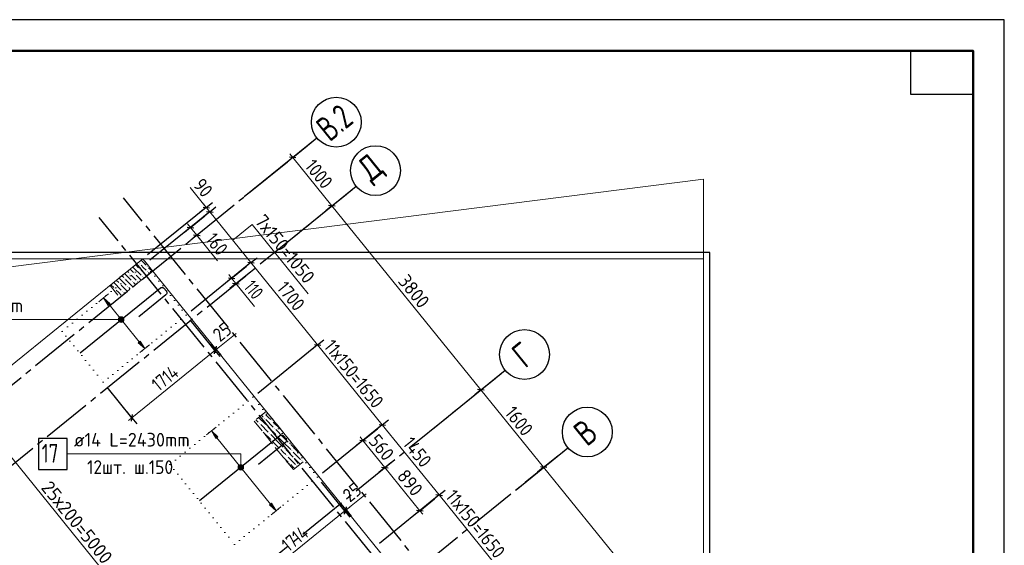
# Model space of a CAD drawing. Header units: millimetres. Extents: x 0 to 42000, y -76 to 29700.
# Tile 13 of 13: x 26198 to 42000, y 21262 to 29700. Entities that reach past the tile are written whole.
import ezdxf

# ---------------------------------------------------------------- set-up
doc = ezdxf.new("R2010")
doc.units = ezdxf.units.MM
for name, pattern in [('______2', [270, 200, -70]), ('______5', [1100, 800, -100, 100, -100]), ('______9', [100, 0, -100])]:
    doc.linetypes.add(name, pattern=pattern)
for name, color, linetype, lineweight in [('Standard', 7, 'Continuous', 25), ('ДОП Верх по Х', 7, 'Continuous', 18), ('ЖБ Перекрытие верхний уровень', 7, 'Continuous', 18), ('Позиционная метка номер позиции', 7, 'Continuous', 13), ('Примечания', 7, 'Continuous', 13), ('Размерная линия_ общее', 7, 'Continuous', 13)]:
    doc.layers.add(name, color=color, linetype=linetype, lineweight=lineweight)
doc.layers.add('ЖБ Пилон', color=7, linetype='______2', lineweight=13, true_color=0xa0a0a0)
doc.layers.add('Оси', color=7, linetype='______5', lineweight=13, true_color=0x656565)
doc.styles.add('ISOCPEUR', font='txt')

msp = doc.modelspace()

# ---------------------------------------------------------------- hatches: boundary and pattern name
at = {"layer": 'ДОП Верх по Х', "linetype": 'Continuous', "lineweight": 13, "transparency": 33554687}
for points in [[(27617, 25114), (27544, 25235), (27648, 25139)], [(29347, 22977), (29275, 23098), (29378, 23002)]]:
    msp.add_hatch(color=7, dxfattribs=at).paths.add_polyline_path(points, flags=16)
for points in [[(28101, 24515), (28205, 24419), (28132, 24541)], [(30209, 21912), (30313, 21816), (30240, 21937)]]:
    msp.add_hatch(color=7, dxfattribs=at).paths.add_polyline_path(points)
at = {"layer": 'ЖБ Пилон', "linetype": 'Continuous', "lineweight": 18, "transparency": 33554687}
for points in [[(28120, 25779), (28127, 25786), (28133, 25779), (28127, 25773)], [(27960, 25619), (27967, 25626), (27973, 25619), (27967, 25613)], [(28040, 25619), (28047, 25626), (28053, 25619), (28047, 25613)], [(28120, 25699), (28127, 25706), (28133, 25699), (28127, 25693)], [(28240, 25739), (28247, 25746), (28253, 25739), (28247, 25733)], [(28240, 25659), (28247, 25666), (28253, 25659), (28247, 25653)], [(27800, 25459), (27807, 25466), (27813, 25459), (27807, 25453)], [(27880, 25539), (27887, 25546), (27893, 25539), (27887, 25533)], [(28000, 25499), (28007, 25506), (28013, 25499), (28007, 25493)], [(28080, 25499), (28087, 25506), (28093, 25499), (28087, 25493)], [(28160, 25579), (28167, 25586), (28173, 25579), (28167, 25573)], [(27720, 25379), (27727, 25386), (27733, 25379), (27727, 25373)], [(27840, 25339), (27847, 25346), (27853, 25339), (27847, 25333)], [(27920, 25419), (27927, 25426), (27933, 25419), (27927, 25413)], [(30120, 23379), (30127, 23386), (30133, 23379), (30127, 23373)], [(30120, 23299), (30127, 23306), (30133, 23299), (30127, 23293)], [(30240, 23259), (30247, 23266), (30253, 23259), (30247, 23253)], [(30040, 23219), (30047, 23226), (30053, 23219), (30047, 23213)], [(30084, 23103), (30087, 23106), (30093, 23099), (30090, 23095)], [(30160, 23179), (30167, 23186), (30173, 23179), (30167, 23173)], [(30280, 23139), (30287, 23146), (30293, 23139), (30287, 23133)], [(30400, 23099), (30405, 23104), (30411, 23096), (30407, 23093)], [(30200, 23059), (30207, 23066), (30213, 23059), (30207, 23053)], [(30240, 22939), (30247, 22946), (30253, 22939), (30247, 22933)], [(30320, 23019), (30327, 23026), (30333, 23019), (30327, 23013)], [(30360, 22819), (30367, 22826), (30373, 22819), (30367, 22813)], [(30440, 22819), (30447, 22826), (30453, 22819), (30447, 22813)], [(30520, 22899), (30527, 22906), (30533, 22899), (30527, 22893)], [(30560, 22779), (30567, 22786), (30573, 22779), (30567, 22773)], [(30406, 22705), (30407, 22706), (30413, 22699), (30412, 22698)], [(30480, 22699), (30487, 22706), (30493, 22699), (30487, 22693)], [(30600, 22659), (30607, 22666), (30613, 22659), (30607, 22653)], [(30680, 22739), (30687, 22746), (30693, 22739), (30687, 22733)], [(30720, 22619), (30727, 22626), (30733, 22619), (30727, 22613)], [(30520, 22579), (30527, 22586), (30533, 22579), (30527, 22573)], [(30640, 22539), (30647, 22546), (30653, 22539), (30647, 22533)]]:
    msp.add_hatch(color=7, dxfattribs=at).paths.add_polyline_path(points, flags=16)
at = {"layer": 'Позиционная метка номер позиции', "linetype": 'Continuous', "lineweight": 13, "transparency": 33554687}
for points in [[(27789, 24863), (27789, 24908), (27782, 24886)], [(27805, 24847), (27805, 24924), (27789, 24908)], [(27805, 24847), (27789, 24908), (27789, 24863)], [(27827, 24841), (27827, 24931), (27805, 24924)], [(27827, 24841), (27805, 24924), (27805, 24847)], [(27850, 24847), (27850, 24924), (27827, 24931)], [(27850, 24847), (27827, 24931), (27827, 24841)], [(27866, 24863), (27866, 24908), (27850, 24924)], [(27866, 24863), (27850, 24924), (27850, 24847)], [(27866, 24908), (27866, 24863), (27872, 24886)], [(29702, 22515), (29792, 22515), (29785, 22538)], [(29702, 22515), (29785, 22538), (29708, 22538)], [(29708, 22493), (29792, 22515), (29702, 22515)], [(29708, 22538), (29785, 22538), (29769, 22554)], [(29708, 22538), (29769, 22554), (29724, 22554)], [(29708, 22493), (29785, 22493), (29792, 22515)], [(29724, 22477), (29785, 22493), (29708, 22493)], [(29724, 22554), (29769, 22554), (29747, 22560)], [(29724, 22477), (29769, 22477), (29785, 22493)], [(29769, 22477), (29724, 22477), (29747, 22470)]]:
    msp.add_hatch(color=7, dxfattribs=at).paths.add_polyline_path(points)

# ---------------------------------------------------------------- linework, layer by layer
at = {"layer": 'Standard', "color": 7, "linetype": 'Continuous', "lineweight": 35, "transparency": 33554687}
for p, q in [((41500, 27600), (41500, 20500)), ((41500, 27200), (41500, 20100))]:
    msp.add_line(p, q, dxfattribs=at)
at = {"layer": 'Standard', "color": 7, "linetype": 'Continuous', "lineweight": 50, "transparency": 33554687}
msp.add_line((41500, 27100), (41500, 23200), dxfattribs=at)
at = {"layer": 'Standard', "color": 7, "linetype": 'Continuous', "lineweight": 18, "transparency": 33554687}
for p, q in [((19370, 18732), (28173, 25860)), ((28173, 25860), (37172, 14747))]:
    msp.add_line(p, q, dxfattribs=at)
at = {"layer": 'Standard', "color": 7, "linetype": 'Continuous', "lineweight": 25, "transparency": 33554687}
for points in [[(0, 0), (42000, 0), (42000, 29700), (0, 29700), (0, 0)], [(41500, 29200), (41500, 28500), (40500, 28500), (40500, 29200), (41500, 29200)]]:
    msp.add_lwpolyline(points, close=True, dxfattribs=at)
at = {"layer": 'Standard', "color": 7, "linetype": 'Continuous', "lineweight": 50, "transparency": 33554687}
msp.add_lwpolyline([(2000, 29200), (41500, 29200), (41500, 500), (2000, 500), (2000, 29200)], close=True, dxfattribs=at)
at = {"layer": 'Standard', "color": 7, "linetype": 'Continuous', "lineweight": 13, "transparency": 33554687}
for points in [[(41500, 29200), (2000, 29200), (2000, 6000), (41500, 6000), (41500, 29200)], [(5829, 9232), (37172, 9232), (37172, 27138), (5536, 23138), (5829, 9232)], [(6829, 9232), (37172, 9232), (37172, 25860), (6829, 25860), (6829, 9232)]]:
    msp.add_lwpolyline(points, dxfattribs=at)
at = {"layer": 'Standard', "color": 254, "linetype": 'Continuous', "lineweight": 25, "true_color": 0xc4c4ff, "transparency": 33554687}
msp.add_lwpolyline([(6729, 9132), (37272, 9132), (37272, 25960), (6729, 25960), (6729, 9132)], dxfattribs=at)
at = {"layer": 'ДОП Верх по Х', "color": 251, "linetype": 'Continuous', "lineweight": 13, "true_color": 0x494949, "transparency": 33554687}
for p, q in [((27544, 25235), (27622, 25298)), ((27544, 25235), (27466, 25172)), ((27544, 25235), (27648, 25139)), ((27617, 25114), (27544, 25235)), ((27544, 25235), (27544, 25235)), ((27648, 25139), (27617, 25114)), ((27632, 25126), (28117, 24528)), ((28132, 24541), (28101, 24515)), ((28101, 24515), (28205, 24419)), ((28205, 24419), (28132, 24541)), ((28205, 24419), (28127, 24356)), ((28205, 24419), (28283, 24482)), ((28205, 24419), (28205, 24419)), ((29275, 23098), (29197, 23035)), ((29275, 23098), (29352, 23161)), ((29275, 23098), (29378, 23002)), ((29347, 22977), (29275, 23098)), ((29275, 23098), (29275, 23098)), ((29378, 23002), (29347, 22977)), ((29363, 22989), (30225, 21925)), ((30240, 21937), (30209, 21912)), ((30209, 21912), (30313, 21816)), ((30313, 21816), (30235, 21753)), ((30313, 21816), (30240, 21937)), ((30313, 21816), (30391, 21879)), ((30313, 21816), (30313, 21816))]:
    msp.add_line(p, q, dxfattribs=at)
at = {"layer": 'ДОП Верх по Х', "color": 7, "linetype": 'Continuous', "lineweight": 25, "transparency": 33554687}
for points in [[(27167, 24351), (28456, 25394), (28462, 25398), (28470, 25401), (28478, 25403), (28486, 25403), (28494, 25401), (28501, 25398), (28508, 25393), (28514, 25388), (28552, 25341), (28556, 25334), (28559, 25326), (28561, 25318), (28561, 25310), (28559, 25303), (28556, 25295), (28551, 25288), (28546, 25282), (28112, 24931)], [(26500, 22479), (26960, 22479), (26960, 22979), (26500, 22979), (26500, 22479)], [(29086, 21980), (30375, 23024), (30382, 23028), (30389, 23031), (30397, 23033), (30405, 23032), (30413, 23031), (30421, 23028), (30428, 23023), (30433, 23018), (30472, 22971), (30476, 22964), (30479, 22956), (30480, 22948), (30480, 22940), (30478, 22933), (30475, 22925), (30471, 22918), (30465, 22912), (30031, 22561)]]:
    msp.add_lwpolyline(points, dxfattribs=at)
at = {"layer": 'ЖБ Перекрытие верхний уровень', "color": 7, "linetype": 'Continuous', "lineweight": 18, "transparency": 33554687}
for p, q in [((28173, 25860), (19370, 18732)), ((37172, 14747), (28173, 25860))]:
    msp.add_line(p, q, dxfattribs=at)
at = {"layer": 'ЖБ Пилон', "color": 253, "linetype": '______2', "lineweight": 13, "true_color": 0xa0a0a0, "transparency": 33554687}
for p, q in [((28173, 25860), (27648, 25435)), ((28330, 25666), (28173, 25860)), ((27806, 25241), (28330, 25666)), ((27648, 25435), (27806, 25241)), ((30155, 23412), (29961, 23254)), ((30785, 22635), (30155, 23412)), ((29961, 23254), (30590, 22477)), ((30590, 22477), (30785, 22635))]:
    msp.add_line(p, q, dxfattribs=at)
at = {"layer": 'ЖБ Пилон', "color": 9, "linetype": 'Continuous', "lineweight": 18, "true_color": 0xc7c7c7, "transparency": 33554687}
for p, q in [((28059, 25768), (28107, 25719)), ((28103, 25803), (28107, 25799)), ((28147, 25839), (28227, 25759)), ((28187, 25719), (28147, 25759)), ((27882, 25624), (27987, 25519)), ((27926, 25660), (27947, 25639)), ((27970, 25696), (28027, 25639)), ((28027, 25559), (27987, 25599)), ((28014, 25732), (28027, 25719)), ((28027, 25719), (28147, 25599)), ((28067, 25599), (28148, 25518)), ((28147, 25679), (28236, 25590)), ((28227, 25679), (28187, 25719)), ((28267, 25719), (28325, 25661)), ((28267, 25639), (28281, 25625)), ((27661, 25445), (27707, 25399)), ((27707, 25479), (27827, 25359)), ((27749, 25517), (27787, 25479)), ((27793, 25553), (27907, 25439)), ((27838, 25589), (27867, 25559)), ((28016, 25411), (27907, 25519)), ((28067, 25519), (28027, 25559)), ((28027, 25479), (28060, 25446)), ((28187, 25559), (28192, 25554)), ((27787, 25319), (27747, 25359)), ((27827, 25279), (27787, 25319)), ((27927, 25339), (27827, 25439)), ((27867, 25319), (27883, 25303)), ((27947, 25399), (27971, 25375)), ((29989, 23277), (30027, 23239)), ((30033, 23313), (30147, 23199)), ((30077, 23349), (30107, 23319)), ((30187, 23319), (30147, 23359)), ((30147, 23279), (30267, 23159)), ((30227, 23279), (30187, 23319)), ((30267, 23239), (30387, 23119)), ((30067, 23199), (30187, 23079)), ((30107, 23079), (30227, 22959)), ((30187, 23159), (30307, 23039)), ((30427, 22999), (30307, 23119)), ((30347, 22919), (30227, 23039)), ((30267, 22919), (30347, 22839)), ((30347, 22999), (30427, 22919)), ((30347, 22919), (30427, 22839)), ((30427, 22999), (30507, 22919)), ((30427, 22919), (30547, 22799)), ((30427, 22759), (30387, 22799)), ((30467, 22719), (30427, 22759)), ((30467, 22799), (30587, 22679)), ((30547, 22879), (30667, 22759)), ((30587, 22759), (30707, 22639)), ((30427, 22679), (30507, 22599)), ((30507, 22679), (30627, 22559)), ((30700, 22566), (30627, 22639)), ((30755, 22671), (30707, 22719)), ((30587, 22519), (30547, 22559)), ((30612, 22495), (30587, 22519))]:
    msp.add_line(p, q, dxfattribs=at)
at = {"layer": 'Оси', "color": 8, "linetype": '______5', "lineweight": -3, "transparency": 33554687}
for p, q in [((18759, 17916), (30968, 27803)), ((21510, 18857), (31598, 27025)), ((39241, 12788), (27863, 26839)), ((38852, 12473), (27474, 26524)), ((23902, 15904), (33989, 24072)), ((24909, 14660), (34996, 22829))]:
    msp.add_line(p, q, dxfattribs=at)
at = {"layer": 'Оси', "color": 7, "linetype": 'Continuous', "lineweight": 25, "transparency": 33554687}
for p, q in [((29803, 26859), (30968, 27803)), ((30432, 26081), (31598, 27025)), ((32823, 23128), (33989, 24072)), ((34164, 22155), (34996, 22829))]:
    msp.add_line(p, q, dxfattribs=at)
for centre in [(31279, 28054), (31908, 27277), (34300, 24324), (35307, 23081)]:
    msp.add_circle(centre, 400, dxfattribs=at)
at = {"layer": 'Позиционная метка номер позиции', "color": 251, "linetype": 'Continuous', "lineweight": 13, "true_color": 0x656565, "transparency": 33554687}
for p, q in [((29193, 26686), (28935, 27005)), ((29373, 25828), (29039, 26240)), ((29964, 25098), (29668, 25463)), ((29352, 24404), (29670, 24662)), ((31438, 21829), (31756, 22087))]:
    msp.add_line(p, q, dxfattribs=at)
at = {"layer": 'Позиционная метка номер позиции', "color": 7, "linetype": 'Continuous', "lineweight": 13, "transparency": 33554687}
for p, q in [((27827, 24886), (24301, 24886)), ((27782, 24886), (27782, 24886)), ((27827, 24931), (27827, 24931)), ((27827, 24841), (27827, 24841)), ((27872, 24886), (27872, 24886)), ((29702, 22515), (29702, 22515)), ((29747, 22560), (29747, 22560)), ((29747, 22470), (29747, 22470)), ((29792, 22515), (29792, 22515))]:
    msp.add_line(p, q, dxfattribs=at)
at = {"layer": 'Позиционная метка номер позиции', "color": 251, "linetype": 'Continuous', "lineweight": 13, "true_color": 0x656565, "transparency": 33554687}
msp.add_lwpolyline([(29619, 26160), (29930, 26412), (30829, 25301)], dxfattribs=at)
at = {"layer": 'Позиционная метка номер позиции', "color": 7, "linetype": 'Continuous', "lineweight": 13, "transparency": 33554687}
msp.add_lwpolyline([(29747, 22515), (29747, 22729), (26960, 22729)], dxfattribs=at)
for centre in [(27827, 24886), (29747, 22515)]:
    msp.add_circle(centre, 45, dxfattribs=at)
at = {"layer": 'Примечания', "color": 7, "linetype": '______9', "lineweight": 13, "transparency": 33554687}
for p, q in [((28210, 25775), (26878, 24696)), ((28871, 24959), (28210, 25775)), ((27539, 23880), (28871, 24959)), ((26878, 24696), (27539, 23880)), ((29941, 23638), (28609, 22559)), ((30979, 22355), (29941, 23638)), ((28609, 22559), (29647, 21277)), ((29647, 21277), (30979, 22355))]:
    msp.add_line(p, q, dxfattribs=at)
at = {"layer": 'Размерная линия_ общее', "color": 253, "linetype": 'Continuous', "lineweight": -3, "true_color": 0xa0a0a0, "transparency": 33554687}
for p, q in [((30580, 27488), (30813, 27677)), ((30580, 27488), (30677, 27567)), ((30580, 27488), (30483, 27409)), ((31209, 26711), (31112, 26632)), ((31209, 26711), (31306, 26789)), ((33600, 23758), (33503, 23679)), ((33600, 23758), (33698, 23836)), ((34607, 22514), (34510, 22435)), ((34607, 22514), (34704, 22593))]:
    msp.add_line(p, q, dxfattribs=at)
at = {"layer": 'Размерная линия_ общее', "color": 7, "linetype": 'Continuous', "lineweight": 13, "transparency": 33554687}
for p, q in [((30580, 27488), (30532, 27546)), ((31209, 26711), (30580, 27488)), ((33600, 23758), (31209, 26711)), ((34607, 22514), (33600, 23758)), ((37188, 19328), (34607, 22514))]:
    msp.add_line(p, q, dxfattribs=at)
at = {"layer": 'Размерная линия_ общее', "color": 7, "linetype": 'Continuous', "lineweight": 25, "transparency": 33554687}
for p, q in [((30632, 27482), (30527, 27493)), ((31262, 26705), (31156, 26716)), ((33653, 23752), (33548, 23763)), ((34660, 22509), (34555, 22520))]:
    msp.add_line(p, q, dxfattribs=at)
at = {"layer": 'Размерная линия_ общее', "color": 251, "linetype": 'Continuous', "lineweight": 13, "true_color": 0x656565, "transparency": 33554687}
for p, q in [((29193, 26686), (29146, 26744)), ((29193, 26686), (29249, 26616)), ((29249, 26616), (29910, 25800)), ((28939, 26365), (28891, 26423)), ((28939, 26365), (29039, 26240)), ((29039, 26240), (29086, 26182)), ((29910, 25800), (30980, 24479)), ((29599, 25548), (29552, 25607)), ((29599, 25548), (29668, 25463)), ((29668, 25463), (29716, 25405)), ((29332, 24389), (29352, 24404)), ((29352, 24404), (29410, 24452)), ((30980, 24479), (32018, 23197)), ((25443, 23444), (28590, 19558)), ((28000, 23310), (27942, 23263)), ((32018, 23197), (32931, 22070)), ((31707, 22945), (31660, 23004)), ((31707, 22945), (32060, 22510)), ((32060, 22510), (32620, 21818)), ((32931, 22070), (33969, 20788)), ((31418, 21813), (31438, 21829)), ((31438, 21829), (31496, 21876)), ((32620, 21818), (32667, 21760))]:
    msp.add_line(p, q, dxfattribs=at)
at = {"layer": 'Размерная линия_ общее', "color": 251, "linetype": 'Continuous', "lineweight": -3, "true_color": 0x656565, "transparency": 33554687}
for p, q in [((29193, 26686), (29290, 26765)), ((29193, 26686), (28251, 25923)), ((29249, 26616), (28288, 25838)), ((28939, 26365), (29172, 26553)), ((29193, 26686), (29096, 26608)), ((29249, 26616), (29152, 26538)), ((29249, 26616), (29347, 26695)), ((28939, 26365), (29036, 26443)), ((28939, 26365), (28841, 26286)), ((29039, 26240), (28942, 26162)), ((29039, 26240), (28999, 26208)), ((29039, 26240), (29136, 26319)), ((29910, 25800), (28949, 25022)), ((29910, 25800), (29813, 25722)), ((29910, 25800), (30007, 25879)), ((29599, 25548), (29833, 25737)), ((29599, 25548), (29696, 25627)), ((29668, 25463), (29902, 25652)), ((29599, 25548), (29502, 25470)), ((29668, 25463), (29571, 25385)), ((29668, 25463), (29766, 25542)), ((29352, 24404), (29273, 24502)), ((30980, 24479), (31077, 24558)), ((29332, 24389), (29254, 24486)), ((29332, 24389), (29411, 24291)), ((29352, 24404), (29430, 24307)), ((29352, 24404), (29352, 24404)), ((30980, 24479), (30018, 23701)), ((30980, 24479), (30883, 24401)), ((28000, 23310), (27602, 23802)), ((28000, 23310), (27922, 23407)), ((28000, 23310), (28079, 23213)), ((32018, 23197), (32115, 23276)), ((32018, 23197), (31057, 22418)), ((31707, 22945), (31941, 23134)), ((32018, 23197), (31921, 23118)), ((31707, 22945), (31610, 22867)), ((31707, 22945), (31805, 23024)), ((32060, 22510), (31963, 22431)), ((32060, 22510), (32157, 22589)), ((32060, 22510), (32060, 22510)), ((32931, 22070), (33028, 22149)), ((32931, 22070), (31970, 21291)), ((32620, 21818), (32853, 22007)), ((32931, 22070), (32834, 21991)), ((31418, 21813), (31339, 21910)), ((31438, 21829), (31359, 21926)), ((31418, 21813), (31497, 21716)), ((31438, 21829), (31516, 21732)), ((31438, 21829), (31438, 21829)), ((32620, 21818), (32523, 21740)), ((32620, 21818), (32717, 21897))]:
    msp.add_line(p, q, dxfattribs=at)
at = {"layer": 'Размерная линия_ общее', "color": 251, "linetype": 'Continuous', "lineweight": 25, "true_color": 0x656565, "transparency": 33554687}
for p, q in [((29140, 26692), (29246, 26681)), ((29197, 26622), (29302, 26611)), ((28886, 26370), (28991, 26359)), ((28986, 26246), (29092, 26235)), ((29857, 25806), (29963, 25795)), ((29547, 25554), (29652, 25543)), ((29616, 25469), (29721, 25458)), ((29327, 24336), (29338, 24441)), ((29346, 24352), (29357, 24457)), ((30927, 24485), (31033, 24474)), ((27995, 23257), (28006, 23363)), ((31966, 23202), (32071, 23191)), ((31655, 22951), (31760, 22940)), ((32007, 22516), (32113, 22504)), ((32878, 22075), (32984, 22064)), ((31413, 21760), (31424, 21866)), ((31432, 21776), (31443, 21881)), ((32567, 21824), (32673, 21813))]:
    msp.add_line(p, q, dxfattribs=at)
at = {"layer": 'Размерная линия_ общее', "color": 253, "linetype": 'Continuous', "lineweight": -3, "true_color": 0xa0a0a0, "transparency": 33554687}
for points in [[(31209, 26711), (31222, 26721), (31222, 26721), (31442, 26900)], [(33600, 23758), (33614, 23768), (33614, 23768), (33614, 23768), (33614, 23768), (33834, 23946)], [(34607, 22514), (34621, 22525), (34621, 22525), (34621, 22525), (34621, 22525), (34621, 22525), (34621, 22525), (34840, 22703)]]:
    msp.add_lwpolyline(points, dxfattribs=at)
at = {"layer": 'Размерная линия_ общее', "color": 251, "linetype": 'Continuous', "lineweight": -3, "true_color": 0x656565, "transparency": 33554687}
for points in [[(29332, 24389), (29322, 24402), (29322, 24402), (28934, 24881)], [(31418, 21813), (31407, 21826), (31407, 21826), (31042, 22278)]]:
    msp.add_lwpolyline(points, dxfattribs=at)
at = {"layer": 'Размерная линия_ общее', "color": 251, "linetype": 'Continuous', "lineweight": 13, "true_color": 0x656565, "transparency": 33554687}
for points in [[(28000, 23310), (28481, 23699), (28481, 23699), (29332, 24389)], [(30086, 20734), (31108, 21562), (31108, 21562), (31418, 21813)]]:
    msp.add_lwpolyline(points, dxfattribs=at)

# ---------------------------------------------------------------- texts
at = {"layer": 'ДОП Верх по Х', "color": 7, "linetype": 'Continuous', "lineweight": 13, "transparency": 33554687, "attachment_point": 7, "style": 'ISOCPEUR'}
for s, insert, char_height, width in [('\\W0.96;ø14 L=2430mm ', (24396, 25003), 220, 2194.69), ('\\W0.96;ø14 L=2430mm ', (27070, 22847), 220, 2194.71), ('\\W0.75;17', (26550, 22589), 300, 472.27), ('\\W0.93;12шт. ш.150 ', (27279, 22407), 220, 1773.35)]:
    msp.add_mtext(s, dxfattribs=dict(at, insert=insert, char_height=char_height, width=width))
at = {"layer": 'Оси', "color": 7, "linetype": 'Continuous', "lineweight": 35, "transparency": 33554687, "char_height": 400, "attachment_point": 7, "rotation": 39, "style": 'ISOCPEUR'}
for s, insert, width in [('\\W0.72;В.2', (31173, 27728), 719.49), ('\\W0.82;Д', (31886, 27019), 523.53), ('\\W0.78;Г', (34309, 24091), 435.23), ('\\W0.80;В', (35300, 22835), 479.77)]:
    msp.add_mtext(s, dxfattribs=dict(at, insert=insert, width=width))
at = {"layer": 'Размерная линия_ общее', "color": 7, "linetype": 'Continuous', "lineweight": 25, "transparency": 33554687, "char_height": 220, "attachment_point": 7, "rotation": 309, "style": 'ISOCPEUR'}
for s, insert, width in [('\\W0.87;1000', (30760, 27344), 666.91), ('\\W0.93;3800', (32257, 25496), 718.09), ('\\W0.87;1600', (33970, 23381), 666.9)]:
    msp.add_mtext(s, dxfattribs=dict(at, insert=insert, width=width))
at = {"layer": 'Размерная линия_ общее', "color": 251, "linetype": 'Continuous', "lineweight": 25, "true_color": 0x656565, "transparency": 33554687, "char_height": 220, "attachment_point": 7, "style": 'ISOCPEUR'}
for s, insert, width, rotation in [('\\W0.87;90', (28971, 27039), 403.92, 309), ('\\W0.92;7х150=1050', (29959, 26458), 1551.78, 309), ('\\W0.83;160', (29165, 26165), 508.57, 309), ('\\W0.74;110', (29781, 25403), 455.15, 309), ('\\W0.87;1700', (30311, 25385), 666.91, 309), ('\\W0.87;25', (29412, 24517), 403.92, 39), ('\\W0.87;11х150=1650', (31067, 24451), 1613.16, 309), ('\\W0.81;1714', (28430, 23722), 638.47, 39), ('\\W0.91;560', (31784, 22930), 561.98, 309), ('\\W0.87;1450', (32333, 22887), 689.44, 309), ('\\W0.91;890', (32240, 22367), 561.98, 309), ('\\W0.97;25х200=5000', (26529, 22182), 1799.8, 309), ('\\W0.87;25', (31497, 21942), 403.94, 39), ('\\W0.87;11х150=1650', (33018, 22042), 1613.18, 309), ('\\W0.81;1714', (30515, 21146), 638.47, 39)]:
    msp.add_mtext(s, dxfattribs=dict(at, insert=insert, width=width, rotation=rotation))

doc.saveas('drawing.dxf')
